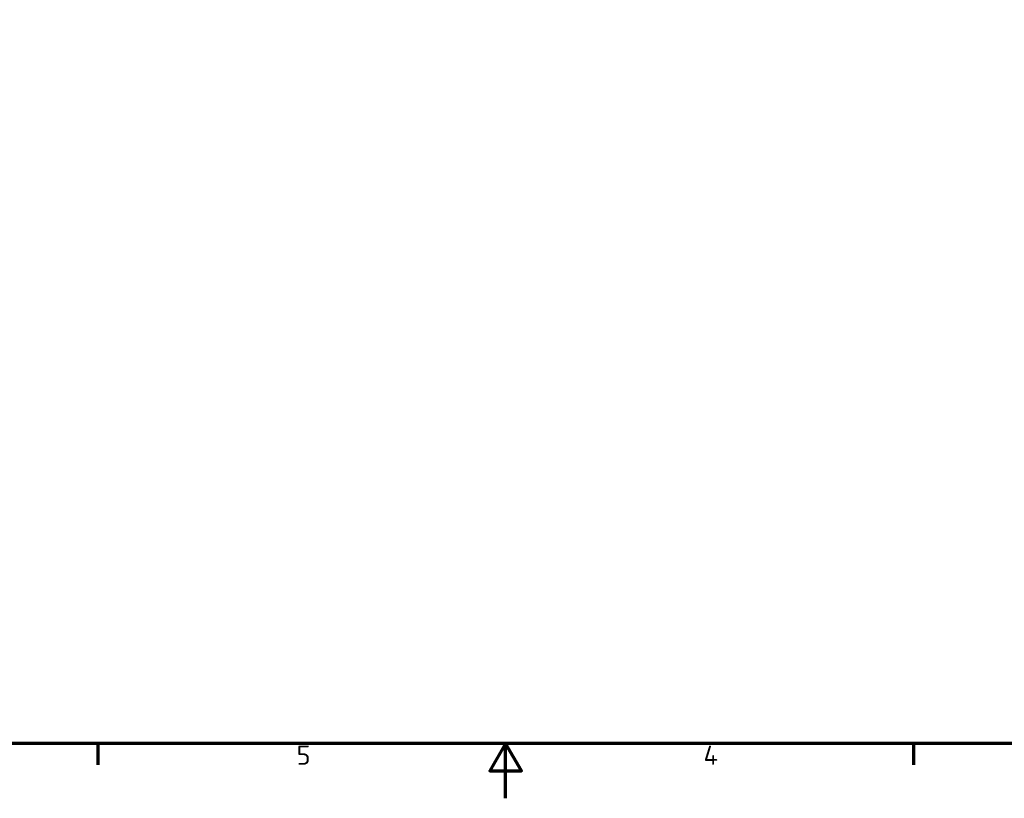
# Model space of a CAD drawing. Header units: millimetres. Extents: x 0 to 1188, y 0 to 840.
# Tile 13 of 15: x 417 to 776, y 0 to 283. Entities that reach past the tile are written whole.
import ezdxf

# ---------------------------------------------------------------- set-up
doc = ezdxf.new("R2010")
doc.units = ezdxf.units.MM
doc.header["$LTSCALE"] = 2
doc.layers.add('Rahmen (ISO)', color=7, linetype='Continuous', lineweight=70)
doc.styles.add('Notiztext (DIN)', font='isocpeur.ttf')

# ---------------------------------------------------------------- blocks, each defined once
blk = doc.blocks.new('Ränder Vorgaberahmen')
at = {"layer": 'Rahmen (ISO)'}
for p, q in [((222.75, 10), (222.75, 6.1)), ((371.25, 10), (371.25, 6.1))]:
    blk.add_line(p, q, dxfattribs=at)
at = {"layer": 'Rahmen (ISO)', "flags": 128}
for points in [[(10, 10), (10, 410), (584, 410), (584, 10), (10, 10)], [(297, 0), (297, 10), (294.11, 5), (299.89, 5), (297, 10)]]:
    blk.add_lwpolyline(points, dxfattribs=at)
at = {"layer": 'Rahmen (ISO)', "char_height": 3.5, "attachment_point": 7, "style": 'Notiztext (DIN)'}
for s, insert in [('5', (258.95, 6.1)), ('4', (333.03, 6.1))]:
    blk.add_mtext(s, dxfattribs=dict(at, insert=insert))

msp = doc.modelspace()

# ---------------------------------------------------------------- block references
at = {"xscale": 2, "yscale": 2, "zscale": 2}
msp.add_blockref('Ränder Vorgaberahmen', (0, 0), dxfattribs=at)

doc.saveas('drawing.dxf')
